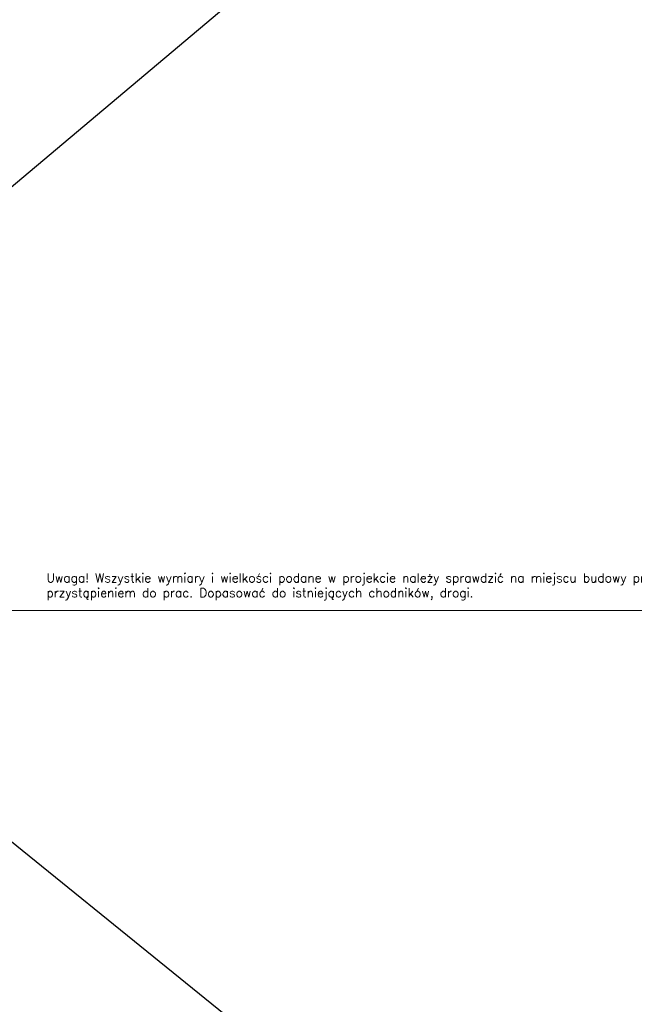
# Model space of a CAD drawing. Header units: metres. Extents: x 5509548 to 5517943, y 5680530 to 5684871.
# Tile 7 of 124: x 5516093 to 5516103, y 5683131 to 5683147. Entities that reach past the tile are written whole.
import ezdxf

# ---------------------------------------------------------------- set-up
doc = ezdxf.new("R2010")
doc.units = ezdxf.units.M
doc.layers.get('0').update_dxf_attribs({"linetype": 'CONTINUOUS', "lineweight": 18})
doc.layers.add('A-Rzędne', color=210, linetype='CONTINUOUS')
doc.layers.add('wymiary 2', color=7, linetype='CONTINUOUS')
doc.styles.get("Standard").update_dxf_attribs({"font": 'simplex.shx'})

msp = doc.modelspace()

# ---------------------------------------------------------------- linework, layer by layer
msp.add_lwpolyline([(5516053.579, 5683158.492), (5516114.779, 5683158.492), (5516114.779, 5683137.117), (5516053.579, 5683137.117)], close=True)
at = {"layer": 'A-Rzędne', "color": 1, "linetype": 'ByBlock'}
for points in [[(5516046.756, 5683170.257), (5516116.737, 5683113.587)], [(5516114.835, 5683163.031), (5516033.444, 5683094.571)]]:
    msp.add_lwpolyline(points, dxfattribs=at)

# ---------------------------------------------------------------- texts
at = {"layer": 'wymiary 2', "lineweight": 30, "insert": (5516093.044, 5683137.737), "char_height": 0.15, "width": 12.24144, "attachment_point": 1}
msp.add_mtext('{\\Fsimplex.shx|c238;\\C7;Uwaga! Wszystkie wymiary i wielkości podane w projekcie należy sprawdzić na miejscu budowy przed przystąpieniem do prac. Dopasować do istniejących chodników, drogi.}', dxfattribs=at)

doc.saveas('drawing.dxf')
